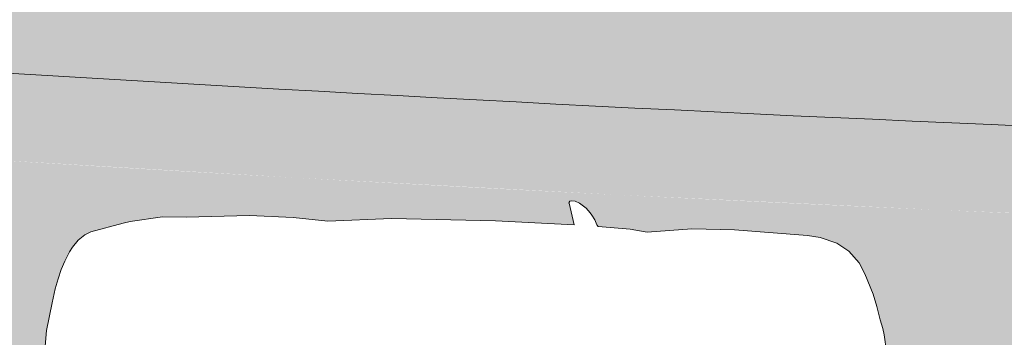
# Model space of a CAD drawing. Header units: metres. Extents: x -862 to 1262, y -354 to 644.
# Tile 29 of 256: x -420.3 to -414.68, y 406.3 to 408.11. Entities that reach past the tile are written whole.
import ezdxf

# ---------------------------------------------------------------- set-up
doc = ezdxf.new("R2010")
doc.units = ezdxf.units.M
doc.header["$LTSCALE"] = 0.5
doc.set_wipeout_variables(frame=1)
doc.layers.add('BPR_Verkehr_220520', color=7, linetype='Continuous')

# ---------------------------------------------------------------- blocks, each defined once
blk = doc.blocks.new('Fz_bmw_X5_2011_D-2')
at = {"color": 255, "linetype": 'Continuous', "lineweight": 5, "transparency": 33554687}
blk.add_wipeout([(2.185669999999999, -3.6133099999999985), (2.1640099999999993, -3.575199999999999), (2.1255999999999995, -3.53313), (2.094909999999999, -3.4908300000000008), (2.0694099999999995, -3.468309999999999), (2.0430899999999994, -3.44825), (2.01619, -3.430439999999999), (1.9889599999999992, -3.4147), (1.9616399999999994, -3.4008000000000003), (1.9344799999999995, -3.38856), (1.9177799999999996, -3.383589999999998), (1.8946899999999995, -3.005600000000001), (1.8883699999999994, -2.9398000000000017), (1.8660799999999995, -2.8137399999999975), (1.9198199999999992, -2.30358), (1.924889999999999, -1.8180300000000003), (1.8824699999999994, -0.9809399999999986), (1.8647399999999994, -0.8367199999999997), (1.8586899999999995, -0.806519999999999), (1.8071799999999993, -0.6463699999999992), (1.7200599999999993, -0.5048000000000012), (1.4663999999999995, -0.3167099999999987), (1.2294999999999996, -0.21199999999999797), (1.097979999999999, -0.16646999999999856), (0.9474299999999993, -0.1268799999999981), (0.8481399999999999, -0.09244999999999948), (0.7763799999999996, -0.07655999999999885), (0.587629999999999, -0.04262999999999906), (0.3946699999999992, -0.01875000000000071), (0, 0), (-0.19841000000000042, -0.0046400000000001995), (-0.39453000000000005, -0.018739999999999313), (-0.43227000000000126, -0.022599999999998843), (-0.5873999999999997, -0.04260000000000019), (-0.7760600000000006, -0.07650999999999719), (-0.8480200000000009, -0.09244999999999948), (-0.9469700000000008, -0.1268799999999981), (-1.0975200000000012, -0.16646999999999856), (-1.2370600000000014, -0.21260999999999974), (-1.4659400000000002, -0.3167099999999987), (-1.5892400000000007, -0.38613999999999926), (-1.7198100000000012, -0.5048000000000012), (-1.8069200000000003, -0.6463699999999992), (-1.8644900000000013, -0.8367199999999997), (-1.8822200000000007, -0.9809399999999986), (-1.9246400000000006, -1.8180300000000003), (-1.9195700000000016, -2.30358), (-1.8658300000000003, -2.8137399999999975), (-1.8944300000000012, -3.005600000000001), (-1.9147400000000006, -3.3718699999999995), (-1.9342300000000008, -3.38856), (-1.988700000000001, -3.4147), (-2.0428400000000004, -3.44825), (-2.0691600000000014, -3.468309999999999), (-2.0946600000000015, -3.4908300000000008), (-2.1190900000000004, -3.5160199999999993), (-2.1524200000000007, -3.560789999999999), (-2.1748800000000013, -3.5937399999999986), (-2.1946800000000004, -3.6431799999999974), (-2.197430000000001, -3.6870499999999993), (-2.1940900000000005, -3.7042899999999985), (-2.1770300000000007, -3.714129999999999), (-2.1705400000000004, -3.7128499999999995), (-1.9270300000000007, -3.645599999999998), (-1.9449100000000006, -4.544079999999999), (-1.9373400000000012, -5.73316), (-1.8857900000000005, -6.456580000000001), (-1.9148800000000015, -6.85278), (-1.9229600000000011, -7.3508000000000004), (-1.8837400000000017, -8.075700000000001), (-1.87888, -8.34469), (-1.8124000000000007, -8.709869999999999), (-1.7933500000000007, -8.789169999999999), (-1.6821900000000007, -9.15435), (-1.645890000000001, -9.22494), (-1.584540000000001, -9.29604), (-1.5032100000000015, -9.358089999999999), (-1.4485300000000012, -9.39049), (-1.3401400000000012, -9.44246), (-1.242220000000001, -9.480080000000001), (-1.1355700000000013, -9.51419), (-1.021310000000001, -9.54475), (-0.8584400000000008, -9.570789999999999), (-0.5423200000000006, -9.627400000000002), (0.00030999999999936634, -9.657779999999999), (0.5428699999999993, -9.627400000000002), (0.8586999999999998, -9.570789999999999), (0.8706099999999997, -9.573929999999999), (0.8764799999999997, -9.57443), (0.8883599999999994, -9.573820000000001), (0.8944899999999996, -9.572909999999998), (0.9008199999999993, -9.571729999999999), (1.021559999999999, -9.54475), (1.0500399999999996, -9.53763), (1.2424799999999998, -9.480080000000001), (1.399439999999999, -9.41583), (1.5034599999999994, -9.358089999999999), (1.584809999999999, -9.29604), (1.6461399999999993, -9.22494), (1.6663199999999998, -9.188020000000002), (1.6824399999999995, -9.15435), (1.6999399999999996, -9.109919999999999), (1.7375499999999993, -8.99537), (1.7935999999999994, -8.789169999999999), (1.8126499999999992, -8.709869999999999), (1.8642099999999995, -8.456959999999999), (1.8791299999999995, -8.34469), (1.8839999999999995, -8.216650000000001), (1.8943899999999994, -7.92823), (1.9232199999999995, -7.3508000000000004), (1.9235599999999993, -7.29713), (1.915129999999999, -6.85278), (1.8860399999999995, -6.456580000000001), (1.9178999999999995, -6.185029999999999), (1.9375899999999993, -5.73316), (1.9338599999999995, -5.134039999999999), (1.9250699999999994, -3.6445399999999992), (2.1707899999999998, -3.7128499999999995), (2.19644, -3.6968999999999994), (2.1980999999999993, -3.674509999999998), (2.1973, -3.6586599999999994)], dxfattribs=at)
at = {"color": 9, "linetype": 'Continuous', "lineweight": 5, "transparency": 33554687, "flags": 128}
blk.add_lwpolyline([(-0.5873999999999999, -0.04260000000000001), (-0.7760600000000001, -0.07651000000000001), (-0.8480200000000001, -0.09245), (-0.9469700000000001, -0.12688), (-1.09752, -0.16647), (-1.23706, -0.21261), (-1.46594, -0.31671), (-1.58924, -0.38614), (-1.71981, -0.5048), (-1.80692, -0.64637), (-1.86449, -0.83672), (-1.88222, -0.98094), (-1.92464, -1.81803), (-1.91957, -2.30358), (-1.86583, -2.81374), (-1.89443, -3.0056), (-1.91474, -3.37187), (-1.93423, -3.38856), (-1.9887, -3.4147), (-2.04284, -3.44825), (-2.06916, -3.46831), (-2.09466, -3.49083), (-2.11909, -3.51602), (-2.15242, -3.56079), (-2.17488, -3.59374), (-2.19468, -3.64318), (-2.19743, -3.68705), (-2.19409, -3.70429), (-2.17703, -3.71413), (-2.17054, -3.71285), (-1.92703, -3.6456), (-1.94491, -4.54408), (-1.93734, -5.733160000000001), (-1.88579, -6.456580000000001), (-1.91488, -6.852780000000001), (-1.92296, -7.3508), (-1.88374, -8.075700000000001), (-1.87888, -8.34469), (-1.8124, -8.70987), (-1.79335, -8.78917), (-1.68219, -9.15435), (-1.64589, -9.22494), (-1.58454, -9.296040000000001), (-1.50321, -9.35809), (-1.44853, -9.390490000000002), (-1.34014, -9.44246), (-1.24222, -9.480080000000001), (-1.13557, -9.514190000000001), (-1.02131, -9.54475), (-0.8584400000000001, -9.57079), (-0.54232, -9.627400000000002), (0.00031, -9.65778)], dxfattribs=at)
at = {"color": 255, "linetype": 'Continuous', "lineweight": 5, "transparency": 33554687}
blk.add_wipeout([(-0.5423184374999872, -9.627401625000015), (0.00030800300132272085, -9.657776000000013), (0.5428741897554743, -9.62740162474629), (0.8586960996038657, -9.570794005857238), (0.87060537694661, -9.573930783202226), (0.8764773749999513, -9.574434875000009), (0.8883581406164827, -9.57382276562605), (0.8944877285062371, -9.572909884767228), (0.9008239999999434, -9.571728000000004), (1.0215574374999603, -9.544748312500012), (1.0500385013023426, -9.537630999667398), (1.2424758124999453, -9.480080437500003), (1.399442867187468, -9.415826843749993), (1.5034594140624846, -9.358088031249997), (1.5848056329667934, -9.29604498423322), (1.6461414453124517, -9.224935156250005), (1.6663199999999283, -9.188016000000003), (1.6824430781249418, -9.154353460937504), (1.6999421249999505, -9.109921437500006), (1.7375549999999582, -8.99537050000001), (1.7935999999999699, -8.789167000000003), (1.8126479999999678, -8.709872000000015), (1.8642080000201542, -8.45695999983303), (1.8791320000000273, -8.34468800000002), (1.8839968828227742, -8.216654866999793), (1.8943920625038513, -7.928229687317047), (1.9232159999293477, -7.350796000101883), (1.9235589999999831, -7.297127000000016), (1.9151274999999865, -6.852778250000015), (1.8860439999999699, -6.456584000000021), (1.91790285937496, -6.185025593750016), (1.9375906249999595, -5.733155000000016), (1.9338631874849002, -5.134035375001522), (1.9250697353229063, -3.6445397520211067), (2.1707880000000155, -3.712851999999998), (2.1964363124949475, -3.696896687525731), (2.1980999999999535, -3.674511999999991), (2.197302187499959, -3.6586612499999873), (2.1856679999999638, -3.613308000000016), (2.164007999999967, -3.575203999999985), (2.125596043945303, -3.533130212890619), (2.0949083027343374, -3.4908327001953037), (2.0694098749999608, -3.468309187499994), (2.043088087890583, -3.4482474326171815), (2.016188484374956, -3.430444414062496), (1.9889566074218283, -3.4146971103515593), (1.9616379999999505, -3.4008024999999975), (1.934478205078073, -3.3885575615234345), (1.9177777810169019, -3.383594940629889), (1.894685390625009, -3.0055995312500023), (1.8883720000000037, -2.939803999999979), (1.8660800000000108, -2.813743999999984), (1.919816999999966, -2.3035785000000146), (1.924894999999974, -1.818026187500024), (1.8824680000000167, -0.9809440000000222), (1.8647400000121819, -0.8367240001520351), (1.858694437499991, -0.8065238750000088), (1.8071764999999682, -0.6463710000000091), (1.7200613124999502, -0.5048046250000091), (1.4664000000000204, -0.31670800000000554), (1.2295020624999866, -0.21200325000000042), (1.0979793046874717, -0.1664726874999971), (0.9474274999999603, -0.12688099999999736), (0.8481419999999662, -0.09245350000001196), (0.7763840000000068, -0.0765559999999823), (0.5876313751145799, -0.042626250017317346), (0.39467200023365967, -0.018751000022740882), (-4.440892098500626e-16, 0), (-0.19840512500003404, -0.004637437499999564), (-0.39452500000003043, -0.018742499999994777), (-0.43227487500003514, -0.022603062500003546), (-0.5873973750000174, -0.042604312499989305), (-0.7760600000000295, -0.07651199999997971), (-0.8480160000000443, -0.09245350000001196), (-0.9469674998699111, -0.12688099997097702), (-1.0975200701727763, -0.1664726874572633), (-1.2370601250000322, -0.2126131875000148), (-1.4659439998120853, -0.31670799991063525), (-1.5892440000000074, -0.3861440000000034), (-1.719809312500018, -0.5048046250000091), (-1.806924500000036, -0.6463710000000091), (-1.86448800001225, -0.8367240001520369), (-1.8822160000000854, -0.9809440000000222), (-1.9246430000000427, -1.818026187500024), (-1.9195650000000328, -2.3035785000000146), (-1.8658280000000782, -2.813743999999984), (-1.894433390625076, -3.005599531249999), (-1.9147431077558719, -3.371867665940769), (-1.9342262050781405, -3.3885575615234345), (-1.9887046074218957, -3.4146971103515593), (-2.04283608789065, -3.4482474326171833), (-2.069157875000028, -3.468309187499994), (-2.0946563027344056, -3.4908327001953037), (-2.119085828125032, -3.5160209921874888), (-2.1524214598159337, -3.5607925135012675), (-2.1748830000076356, -3.5937415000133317), (-2.194684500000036, -3.6431809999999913), (-2.197433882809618, -3.687050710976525), (-2.1940884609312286, -3.704289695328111), (-2.177025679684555, -3.714127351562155), (-2.1705360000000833, -3.712851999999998), (-1.9270303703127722, -3.6456043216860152), (-1.9449120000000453, -4.544075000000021), (-1.9373386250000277, -5.7331550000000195), (-1.8857920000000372, -6.456584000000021), (-1.914875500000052, -6.852778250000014), (-1.922963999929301, -7.350796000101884), (-1.8837448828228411, -8.07570242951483), (-1.8788799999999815, -8.34468800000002), (-1.8123960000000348, -8.709872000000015), (-1.7933480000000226, -8.789167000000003), (-1.6821910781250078, -9.154353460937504), (-1.6458894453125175, -9.224935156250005), (-1.5845383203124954, -9.296044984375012), (-1.5032074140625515, -9.358088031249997), (-1.448532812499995, -9.390492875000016), (-1.340140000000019, -9.442455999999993), (-1.2422238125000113, -9.480080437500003), (-1.135567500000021, -9.514188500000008), (-1.0213054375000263, -9.544748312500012), (-0.8584440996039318, -9.570794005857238)], dxfattribs=at)
at = {"color": 9, "linetype": 'Continuous', "lineweight": 5, "transparency": 33554687, "flags": 128}
blk.add_lwpolyline([(-0.5873973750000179, -0.04260431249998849), (-0.7760600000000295, -0.0765119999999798), (-0.8480160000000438, -0.09245350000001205), (-0.9469674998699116, -0.1268809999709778), (-1.097520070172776, -0.1664726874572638), (-1.237060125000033, -0.212613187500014), (-1.465943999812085, -0.3167079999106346), (-1.589244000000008, -0.3861440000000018), (-1.719809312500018, -0.5048046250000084), (-1.806924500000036, -0.6463710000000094), (-1.86448800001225, -0.8367240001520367), (-1.882216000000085, -0.9809440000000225), (-1.924643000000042, -1.818026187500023), (-1.919565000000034, -2.303578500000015), (-1.865828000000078, -2.813743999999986), (-1.894433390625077, -3.00559953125), (-1.914743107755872, -3.371867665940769), (-1.93422620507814, -3.388557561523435), (-1.988704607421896, -3.41469711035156), (-2.042836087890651, -3.448247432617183), (-2.069157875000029, -3.468309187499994), (-2.094656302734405, -3.490832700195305), (-2.119085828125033, -3.51602099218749), (-2.152421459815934, -3.56079251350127), (-2.174883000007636, -3.593741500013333), (-2.194684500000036, -3.643180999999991), (-2.197433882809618, -3.687050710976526), (-2.194088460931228, -3.704289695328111), (-2.177025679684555, -3.714127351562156), (-2.170536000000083, -3.712851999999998), (-1.927030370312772, -3.645604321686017), (-1.944912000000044, -4.544075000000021), (-1.937338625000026, -5.73315500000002), (-1.885792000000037, -6.456584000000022), (-1.914875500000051, -6.852778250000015), (-1.9229639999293, -7.350796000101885), (-1.883744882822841, -8.075702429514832), (-1.87887999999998, -8.344688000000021), (-1.812396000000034, -8.709872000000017), (-1.793348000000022, -8.789167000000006), (-1.682191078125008, -9.154353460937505), (-1.645889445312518, -9.224935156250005), (-1.584538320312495, -9.296044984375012), (-1.503207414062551, -9.358088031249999), (-1.448532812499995, -9.390492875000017), (-1.340140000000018, -9.442455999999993), (-1.242223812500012, -9.480080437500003), (-1.13556750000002, -9.51418850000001), (-1.021305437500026, -9.544748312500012), (-0.8584440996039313, -9.57079400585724), (-0.5423184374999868, -9.627401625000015), (-0.5423184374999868, -9.627401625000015), (0.0003080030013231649, -9.657776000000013)], dxfattribs=at)

msp = doc.modelspace()

# ---------------------------------------------------------------- hatches: boundary and pattern name
at = {"layer": 'BPR_Verkehr_220520', "linetype": 'Continuous', "lineweight": 0, "true_color": 0xe4e6e5, "transparency": 33554687}
h = msp.add_hatch(color=254, dxfattribs=at)
h.paths.add_polyline_path([(-698.9240738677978, 452.6214553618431), (-699.733108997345, 450.9008955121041), (-683.8798624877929, 406.3282036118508), (-682.0868180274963, 406.9708919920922), (-682.2006113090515, 407.3141090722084), (-682.3072113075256, 407.6317090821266), (-682.6753125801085, 409.0435167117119), (-682.8964143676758, 410.4856725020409), (-682.9681765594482, 411.9429128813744), (-682.8898396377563, 413.3998146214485), (-682.6622327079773, 414.8409580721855), (-682.2877647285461, 416.2510903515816), (-681.770399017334, 417.6152868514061), (-681.1156113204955, 418.9191090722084), (-680.2874557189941, 420.1578165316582), (-679.8508535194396, 420.7239383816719), (-679.3131113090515, 421.3756090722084), (-678.0912253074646, 422.7971613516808), (-676.6928651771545, 424.336823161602), (-676.3112959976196, 424.7381709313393), (-675.6341606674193, 425.4253893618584), (-674.9329056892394, 426.0879773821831), (-674.2084264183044, 426.7250890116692), (-673.461647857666, 427.335910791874), (-672.6935235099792, 427.9196628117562), (-671.9050340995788, 428.4755997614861), (-671.0971863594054, 429.0030118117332), (-670.2710117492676, 429.5012255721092), (-669.6467505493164, 429.8478969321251), (-669.0105134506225, 430.1720656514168), (-668.363109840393, 430.4733156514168), (-667.7053649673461, 430.7512629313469), (-667.0381172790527, 431.0055531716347), (-666.362217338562, 431.2358622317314), (-665.6785267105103, 431.4418965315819), (-664.9879169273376, 431.6233934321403), (-664.5536594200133, 431.7241551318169), (-664.1172639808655, 431.8152129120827), (-663.6789474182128, 431.8965215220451), (-663.2389274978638, 431.9680405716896), (-662.7974228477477, 432.0297345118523), (-662.3546528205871, 432.0815727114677), (-661.9108373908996, 432.1235294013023), (-661.4661971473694, 432.1555851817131), (-661.3796638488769, 432.160666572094), (-661.2931093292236, 432.1653728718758), (-661.2065352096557, 432.1697039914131), (-661.1199431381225, 432.1736598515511), (-661.033334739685, 432.177240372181), (-660.9467116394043, 432.1804454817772), (-660.8600754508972, 432.1832751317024), (-660.7734278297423, 432.1857292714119), (-659.3037338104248, 432.2133608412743), (-657.8337924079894, 432.2193861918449), (-656.3639212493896, 432.2038040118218), (-654.8944379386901, 432.1666176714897), (-653.4256599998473, 432.107835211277), (-651.957904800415, 432.0274693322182), (-650.4914894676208, 431.9255373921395), (-649.0267308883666, 431.8020614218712), (-648.6323390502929, 431.7651060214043), (-648.2380966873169, 431.726588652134), (-647.8440100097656, 431.6865099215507), (-647.4500851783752, 431.6448704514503), (-647.0563283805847, 431.6016709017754), (-646.6627457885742, 431.5569119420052), (-646.2693435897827, 431.5105942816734), (-645.876127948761, 431.4627186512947), (-608.2617194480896, 426.807386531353), (-607.1510102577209, 426.6706997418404), (-606.0401131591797, 426.5355490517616), (-604.9290302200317, 426.4019347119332), (-603.8177635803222, 426.2698569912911), (-602.7063153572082, 426.1393161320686), (-601.5946876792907, 426.0103123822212), (-600.4828826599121, 425.8828460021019), (-599.3709024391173, 425.7569172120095), (-598.5944911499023, 425.6699139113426), (-597.8179962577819, 425.5836602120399), (-597.0414184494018, 425.4981562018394), (-596.2647584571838, 425.4134019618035), (-595.488016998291, 425.3293975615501), (-594.7111948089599, 425.2461431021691), (-593.9342925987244, 425.1636386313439), (-593.157311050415, 425.081884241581), (-592.8507887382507, 425.0498408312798), (-592.5442543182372, 425.0179134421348), (-592.2377077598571, 424.986102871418), (-591.9311490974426, 424.954409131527), (-591.6245783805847, 424.922832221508), (-591.3179956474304, 424.8913721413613), (-591.0114009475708, 424.8600289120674), (-590.7047943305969, 424.8288025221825), (-590.0991783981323, 424.7674702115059), (-589.4935164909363, 424.7065935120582), (-588.8878089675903, 424.6461724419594), (-588.2820561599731, 424.5862070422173), (-587.6762584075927, 424.5266973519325), (-587.0704160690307, 424.467643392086), (-586.4645294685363, 424.4090452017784), (-585.8585994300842, 424.3508980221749), (-585.7824177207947, 424.3436204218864), (-585.706234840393, 424.3363499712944), (-585.6300512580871, 424.3290867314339), (-585.5538670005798, 424.3218307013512), (-585.4776820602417, 424.3145818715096), (-585.4014964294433, 424.3073402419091), (-585.3253101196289, 424.3001058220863), (-585.2491237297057, 424.2928786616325), (-561.4382702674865, 422.0352803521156), (-560.9383931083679, 421.9878850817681), (-559.5104947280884, 421.852500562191), (-559.2485393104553, 421.8277504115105), (-558.9865676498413, 421.8031726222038), (-558.7245798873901, 421.7787672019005), (-558.4625761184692, 421.7545341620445), (-558.2005564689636, 421.7304735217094), (-557.9385210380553, 421.7065852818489), (-557.6764699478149, 421.6828694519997), (-557.4144033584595, 421.6593255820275), (-556.2937040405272, 421.4873068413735), (-555.2035251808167, 421.1757512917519), (-554.1611694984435, 420.7295994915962), (-553.1831803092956, 420.1559323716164), (-552.2850793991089, 419.4638546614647), (-551.4811206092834, 418.6643504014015), (-550.7840636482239, 417.770108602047), (-550.2049715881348, 416.795321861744), (-550.0134033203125, 416.3972869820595), (-549.841606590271, 415.9903274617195), (-549.689995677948, 415.5754247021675), (-549.5589362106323, 415.1535792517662), (-549.4487442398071, 414.7258084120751), (-549.3596854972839, 414.2931437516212), (-549.2919747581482, 413.8566286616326), (-549.2457752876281, 413.4173158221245), (-549.242875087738, 413.3803352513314), (-549.24012733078, 413.343343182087), (-549.2375320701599, 413.3063400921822), (-549.2350893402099, 413.2693266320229), (-549.2327991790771, 413.2323034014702), (-549.230661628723, 413.1952710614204), (-549.2286767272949, 413.1582302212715), (-549.2268445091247, 413.1211813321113), (-549.2258451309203, 413.0995414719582), (-549.2248978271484, 413.0778992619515), (-549.2240026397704, 413.0562548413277), (-549.223159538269, 413.0346083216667), (-549.2223685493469, 413.0129598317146), (-549.2216296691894, 412.9913095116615), (-549.2209429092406, 412.9696574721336), (-549.2203082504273, 412.948003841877), (-549.605615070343, 407.2321739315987), (-544.168897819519, 406.8213330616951), (-543.9325186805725, 409.9493727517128), (-543.8531610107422, 410.9995243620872), (-543.5297781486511, 412.8751601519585), (-542.8568813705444, 414.6555522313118), (-541.8588468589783, 416.2762043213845), (-540.5718293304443, 417.6784068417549), (-539.0424521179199, 418.8113637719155), (-537.3261182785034, 419.6340327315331), (-535.485003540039, 420.1166118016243), (-533.5858039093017, 420.2416191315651), (-533.3607197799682, 420.2350219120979), (-533.1356318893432, 420.2285514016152), (-532.9105403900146, 420.2222076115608), (-532.6854453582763, 420.2159905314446), (-532.4603468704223, 420.2099001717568), (-532.2352449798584, 420.2039365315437), (-532.0101397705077, 420.198099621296), (-531.7850313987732, 420.1923894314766), (-531.7319487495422, 420.1908227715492), (-531.6788820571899, 420.1887863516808), (-531.6258354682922, 420.1862803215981), (-531.5728131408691, 420.1833048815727), (-531.5198192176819, 420.1798602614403), (-531.4668578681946, 420.175946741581), (-531.413933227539, 420.1715646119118), (-531.3610494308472, 420.1667142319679), (-471.8896987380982, 414.4466201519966), (-471.8167298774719, 414.4340952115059), (-471.7464104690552, 414.4109325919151), (-471.6802822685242, 414.377640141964), (-471.6197951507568, 414.3349478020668), (-471.5662753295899, 414.2837916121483), (-471.5208962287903, 414.2252932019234), (-471.4846528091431, 414.1607351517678), (-471.458339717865, 414.0915329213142), (-470.9498751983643, 412.3469959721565), (-467.074003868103, 411.9742055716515), (-456.5845948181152, 410.9653095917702), (-455.4479799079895, 410.7725371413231), (-454.350874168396, 410.41839920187), (-453.3160606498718, 409.9102499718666), (-452.3650287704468, 409.2586419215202), (-451.517528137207, 408.4771066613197), (-450.791158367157, 407.5818739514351), (-450.2010035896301, 406.5915346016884), (-449.7593130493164, 405.5266565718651), (-449.7466848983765, 405.4883630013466), (-449.7342498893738, 405.4500062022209), (-449.7220083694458, 405.4115872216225), (-449.709960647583, 405.3731070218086), (-449.6981070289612, 405.3345665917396), (-449.686447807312, 405.2959669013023), (-449.6749832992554, 405.2573089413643), (-449.6637138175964, 405.2185938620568), (-449.648486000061, 405.1650859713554), (-449.6336304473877, 405.1114735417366), (-449.6191480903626, 405.0577591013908), (-449.6050396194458, 405.0039452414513), (-449.5913057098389, 404.9500345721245), (-449.5779470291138, 404.8960297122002), (-449.5649642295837, 404.8419332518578), (-449.5523579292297, 404.7877478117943), (-448.3920222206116, 399.7205241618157), (-441.9215713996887, 399.5003504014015), (-441.9113037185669, 399.602522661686), (-441.8999874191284, 399.7045840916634), (-441.8876236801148, 399.8065239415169), (-441.8742138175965, 399.9083314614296), (-441.8597592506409, 400.0099959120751), (-441.8442614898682, 400.1115065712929), (-441.8277221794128, 400.2128527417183), (-441.8101431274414, 400.314023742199), (-441.803417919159, 400.3511796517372), (-441.7965524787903, 400.3883097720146), (-441.7895468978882, 400.4254137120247), (-441.782401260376, 400.4624909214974), (-441.7751156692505, 400.4995408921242), (-441.7676902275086, 400.5365630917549), (-441.7601250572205, 400.5735569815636), (-441.7524202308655, 400.6105221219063), (-441.6112498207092, 401.1939630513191), (-441.4353269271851, 401.7678825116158), (-441.2252854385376, 402.3302124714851), (-440.9818822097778, 402.878926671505), (-440.7059943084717, 403.412047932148), (-440.3986158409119, 403.9276552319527), (-440.0608543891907, 404.4238906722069), (-439.6939270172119, 404.8989661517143), (-439.6700663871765, 404.9279028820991), (-439.6460973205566, 404.9567500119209), (-439.6220202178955, 404.9855070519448), (-439.5978354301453, 405.0141735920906), (-439.5735433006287, 405.0427492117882), (-439.5491441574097, 405.0712335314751), (-439.5246383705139, 405.0996261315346), (-439.5000264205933, 405.1279264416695), (-438.9174169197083, 405.7409368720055), (-438.2850945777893, 406.3025275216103), (-437.607581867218, 406.8086817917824), (-436.8897245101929, 407.2557795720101), (-436.1366567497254, 407.6406231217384), (-435.3537646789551, 407.9604599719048), (-434.5466476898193, 408.2130025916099), (-433.7210793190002, 408.396449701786), (-433.6839800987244, 408.4029888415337), (-433.6468564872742, 408.4093881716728), (-433.6097090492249, 408.4156476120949), (-433.5725382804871, 408.4217670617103), (-433.5353447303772, 408.4277464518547), (-433.4981289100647, 408.4335856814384), (-433.4608913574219, 408.4392846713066), (-433.4236326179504, 408.444843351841), (-433.2138966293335, 408.4734657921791), (-433.0036017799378, 408.4976423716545), (-432.792842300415, 408.5173622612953), (-432.5817126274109, 408.5326166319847), (-432.3703073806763, 408.5433986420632), (-432.1587212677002, 408.5497034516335), (-431.9470491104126, 408.5515282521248), (-431.7353857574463, 408.5488722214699), (-431.6598614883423, 408.5468393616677), (-431.5843547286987, 408.5442360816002), (-431.5088697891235, 408.541062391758), (-431.4334109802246, 408.5373184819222), (-431.3579826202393, 408.5330045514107), (-431.2825890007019, 408.5281208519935), (-431.2072344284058, 408.5226676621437), (-431.1319232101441, 408.516645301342), (-431.115195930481, 408.515229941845), (-431.098471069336, 408.5137865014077), (-431.0817486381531, 408.5123149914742), (-431.0650287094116, 408.5108154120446), (-431.0483113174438, 408.5092877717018), (-431.0315965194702, 408.507732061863), (-431.014884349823, 408.5061483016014), (-430.9981748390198, 408.5045364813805), (-429.8108804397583, 408.3913689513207), (-429.1806362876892, 408.3332186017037), (-428.5502717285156, 408.2763892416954), (-427.9197894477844, 408.2208810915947), (-427.2891922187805, 408.1666944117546), (-426.6584828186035, 408.1138294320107), (-426.0276639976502, 408.0622863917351), (-425.3967385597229, 408.0120655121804), (-424.765709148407, 407.9631670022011), (-424.1666581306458, 407.567010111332), (-422.3442588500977, 407.4370523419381), (-420.521107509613, 407.3181092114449), (-418.6972707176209, 407.2101850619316), (-416.8728150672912, 407.1132838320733), (-415.0478071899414, 407.0274090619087), (-413.222313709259, 406.9525638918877), (-411.3964012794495, 406.8887510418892), (-409.5701366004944, 406.8359728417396), (-408.7588043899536, 406.8114880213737), (-407.9477127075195, 406.7800279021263), (-407.136921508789, 406.7415948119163), (-406.3264907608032, 406.6961915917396), (-405.5164803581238, 406.6438215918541), (-404.7069502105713, 406.5844886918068), (-403.8979601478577, 406.5181972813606), (-403.0895700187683, 406.4449522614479), (-337.0833149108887, 400.1781649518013), (-336.6982389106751, 400.1540663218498), (-336.3124102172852, 400.1547670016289), (-335.9274242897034, 400.1802641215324), (-335.5448730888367, 400.230452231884), (-335.166338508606, 400.3051238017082), (-334.793385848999, 400.403970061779), (-334.4275573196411, 400.5265822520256), (-334.0703645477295, 400.6724509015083), (-333.8316809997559, 400.7728834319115), (-333.5888862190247, 400.8629235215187), (-333.3424324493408, 400.9424034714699), (-333.0927787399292, 401.01117522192), (-332.8403901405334, 401.0691106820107), (-332.5857367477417, 401.1161019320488), (-332.3292929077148, 401.1520614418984), (-332.0715363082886, 401.1769222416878), (-331.9448769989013, 401.1850390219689), (-331.8180743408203, 401.1904749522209), (-331.6911850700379, 401.1932274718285), (-331.5642659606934, 401.1932953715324), (-331.4373738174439, 401.1906786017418), (-331.3105654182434, 401.1853783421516), (-331.1838975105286, 401.1773969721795), (-331.0574267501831, 401.1667380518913), (-316.6149819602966, 399.7955694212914), (-316.1051357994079, 399.7339180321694), (-315.5991270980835, 399.6461729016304), (-315.0982904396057, 399.5325654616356), (-314.6039467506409, 399.3933953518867), (-314.1173998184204, 399.2290296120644), (-313.6399328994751, 399.0399017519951), (-313.172805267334, 398.8265105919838), (-312.7172489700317, 398.5894189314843), (-312.4436175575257, 398.4283517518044), (-312.1788891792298, 398.2530359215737), (-311.9238058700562, 398.0639611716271), (-311.6790819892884, 397.8616569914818), (-311.4454028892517, 397.6466899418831), (-311.2234229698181, 397.4196620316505), (-311.0137638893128, 397.1812090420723), (-310.8170127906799, 396.9319987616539), (-303.4797761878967, 401.8853854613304), (-303.6926952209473, 402.2303774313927), (-303.8796245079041, 402.5901153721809), (-304.0395476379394, 402.9626452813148), (-304.1715957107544, 403.3459431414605), (-304.2750512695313, 403.7379264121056), (-304.349352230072, 404.1364653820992), (-304.3940948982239, 404.5393947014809), (-304.4090361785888, 404.9445251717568), (-304.3880193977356, 405.4248821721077), (-304.325129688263, 405.9015680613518), (-304.2208476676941, 406.3709397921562), (-304.0759703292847, 406.8294101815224), (-303.8916048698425, 407.2734754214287), (-303.6691603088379, 407.6997417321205), (-303.4103366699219, 408.1049514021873), (-303.1171119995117, 408.4860076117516), (-308.4660243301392, 415.1750665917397), (-308.5006226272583, 415.1426362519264), (-308.5351108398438, 415.1100889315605), (-308.5694886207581, 415.0774249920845), (-308.6037555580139, 415.04464479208), (-308.6379112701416, 415.0117487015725), (-308.6719553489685, 414.9787371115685), (-308.7058874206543, 414.9456104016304), (-308.7397071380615, 414.9123689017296), (-309.5611798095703, 414.1568714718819), (-310.4333208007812, 413.4604780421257), (-311.3518866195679, 412.8265769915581), (-312.3124078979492, 412.2582526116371), (-313.3102111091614, 411.7582701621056), (-314.3404413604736, 411.3290623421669), (-315.3980859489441, 410.9727175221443), (-316.4779988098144, 410.690969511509), (-316.5163759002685, 410.6824240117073), (-316.5547738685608, 410.6739728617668), (-316.5931924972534, 410.6656160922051), (-316.6316315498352, 410.6573537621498), (-316.6700907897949, 410.6491859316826), (-316.7085699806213, 410.6411126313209), (-316.7470688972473, 410.6331339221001), (-316.7855872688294, 410.6252496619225), (-317.0599200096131, 410.5719401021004), (-317.3351419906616, 410.5234301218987), (-317.6111692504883, 410.4797345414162), (-317.8879175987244, 410.4408666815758), (-318.1653025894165, 410.4068384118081), (-318.4432395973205, 410.377660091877), (-318.7216438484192, 410.3533406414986), (-319.0004301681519, 410.3338840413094), (-319.0411698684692, 410.3314006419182), (-319.081911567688, 410.3289213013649), (-319.1226535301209, 410.3264461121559), (-319.163395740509, 410.3239750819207), (-319.2041381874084, 410.3215082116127), (-319.2448809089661, 410.3190455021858), (-319.2856238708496, 410.3165869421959), (-319.3263665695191, 410.3141325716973), (-319.4021290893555, 410.3095796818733), (-319.4778914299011, 410.3050412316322), (-319.5536546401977, 410.3005171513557), (-319.6294186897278, 410.2960074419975), (-319.7051835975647, 410.2915121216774), (-319.7809493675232, 410.2870311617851), (-319.8567159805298, 410.2825645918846), (-319.9324843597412, 410.278112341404), (-320.0461043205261, 410.2714637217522), (-320.1597261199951, 410.2648464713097), (-320.2733497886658, 410.2582615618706), (-320.3869753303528, 410.251709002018), (-320.5006027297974, 410.2451887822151), (-320.6142319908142, 410.2387009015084), (-320.727863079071, 410.2322453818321), (-320.8414960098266, 410.2258222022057), (-320.8865078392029, 410.2232870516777), (-320.9315199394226, 410.2207567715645), (-320.9765323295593, 410.2182315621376), (-321.021544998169, 410.2157114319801), (-321.0665579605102, 410.2131963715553), (-321.1115711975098, 410.2106863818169), (-321.1565847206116, 410.2081814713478), (-321.2015985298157, 410.2056816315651), (-321.2578179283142, 410.2030916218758), (-321.3140760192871, 410.2015564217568), (-321.3703530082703, 410.2010768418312), (-321.4266290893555, 410.201653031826), (-321.4828844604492, 410.2032847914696), (-321.5390993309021, 410.2059715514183), (-321.5952538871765, 410.2097123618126), (-321.6513284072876, 410.2145059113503), (-331.7910863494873, 411.1771981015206), (-334.2798943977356, 411.4134913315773), (-335.6721774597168, 411.545677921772), (-341.3250061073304, 412.0823706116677), (-352.4581547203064, 413.1393776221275), (-354.9469627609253, 413.3756708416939), (-366.4552095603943, 414.4682905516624), (-368.9440175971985, 414.7045837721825), (-386.9032679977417, 416.4096767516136), (-389.3920760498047, 416.6459699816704), (-401.1790587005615, 417.7650535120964), (-403.6678667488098, 418.0013467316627), (-419.9118178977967, 419.5435852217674), (-420.0835806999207, 419.5599530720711), (-420.2553319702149, 419.5764404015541), (-420.4270717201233, 419.593047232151), (-420.5987998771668, 419.6097735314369), (-420.7705163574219, 419.6266193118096), (-420.94222108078, 419.6435845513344), (-421.1139139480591, 419.6606692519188), (-421.2855948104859, 419.6778733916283), (-421.5343271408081, 419.7030130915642), (-421.7830340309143, 419.7284031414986), (-422.031715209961, 419.7540439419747), (-422.2803703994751, 419.7799354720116), (-422.5289993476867, 419.8060776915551), (-422.7776018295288, 419.8324705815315), (-423.026177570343, 419.8591141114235), (-423.27472631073, 419.8860082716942), (-423.2751157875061, 419.8824256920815), (-423.3364038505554, 419.8939911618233), (-423.3976986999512, 419.9055205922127), (-423.4590003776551, 419.9170136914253), (-423.5203088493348, 419.9284704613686), (-423.5816241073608, 419.9398908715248), (-423.6429461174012, 419.951274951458), (-423.7042748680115, 419.9626226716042), (-423.7656103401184, 419.9739340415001), (-423.7717566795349, 419.9405502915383), (-425.1702356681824, 420.1977088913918), (-426.5721521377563, 420.4354151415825), (-427.9772355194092, 420.6536231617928), (-429.3852146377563, 420.8522908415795), (-430.7958177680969, 421.031379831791), (-432.2087726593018, 421.1908555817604), (-433.6238066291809, 421.3306873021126), (-435.0406465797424, 421.4508480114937), (-440.167746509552, 421.9439845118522), (-441.1463787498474, 422.099769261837), (-442.0982432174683, 422.3753485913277), (-443.0087349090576, 422.7664941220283), (-443.8638836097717, 423.2672042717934), (-444.6505682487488, 423.8697963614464), (-445.3567182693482, 424.5650244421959), (-445.971498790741, 425.3422212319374), (-446.4854768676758, 426.1894617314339), (-446.671528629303, 426.5395995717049), (-446.8400035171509, 426.8985257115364), (-446.9904877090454, 427.2653584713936), (-447.122611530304, 427.6391967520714), (-447.2360504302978, 428.0191222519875), (-447.3305257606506, 428.4042016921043), (-447.4058054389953, 428.7934891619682), (-447.4617045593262, 429.1860283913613), (-448.144505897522, 435.0119110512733), (-448.3912080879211, 436.8820848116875), (-453.5992082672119, 437.6305918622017), (-453.5770010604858, 437.5521230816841), (-453.5554344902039, 437.4734757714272), (-453.5345100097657, 437.3946552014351), (-453.5142290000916, 437.315666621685), (-453.4945928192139, 437.2365152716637), (-453.4756027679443, 437.1572064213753), (-453.4572601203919, 437.0777453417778), (-453.4395660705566, 436.9981373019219), (-453.2132246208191, 435.1175267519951), (-453.3455613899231, 433.2279732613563), (-453.8318312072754, 431.3972720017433), (-454.6545870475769, 429.6911072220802), (-455.7843090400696, 428.1706948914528), (-457.180463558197, 426.8905863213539), (-458.7929575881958, 425.8967108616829), (-460.5639360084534, 425.2247280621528), (-460.9877226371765, 425.0928008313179), (-461.4150578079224, 424.9728651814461), (-461.8456022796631, 424.8650163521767), (-462.2790142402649, 424.7693399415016), (-462.7149496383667, 424.6859119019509), (-463.1530623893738, 424.6147984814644), (-463.5930047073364, 424.5560561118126), (-464.0344273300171, 424.5097314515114), (-464.2805631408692, 424.4835636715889), (-464.5271863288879, 424.4624782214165), (-464.7741919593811, 424.4464840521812), (-465.021474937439, 424.4355879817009), (-465.2689300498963, 424.4297946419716), (-465.5164519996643, 424.4291064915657), (-465.763935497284, 424.4335238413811), (-466.0112752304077, 424.4430447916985), (-466.0818296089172, 424.4466980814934), (-466.1523612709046, 424.4507664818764), (-466.2228677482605, 424.4552500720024), (-466.2933466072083, 424.4601487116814), (-466.3637954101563, 424.4654622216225), (-466.4342117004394, 424.4711904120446), (-466.5045930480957, 424.4773331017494), (-466.5749370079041, 424.4838900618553), (-593.8502686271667, 436.7255301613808), (-594.0957552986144, 436.7594243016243), (-594.3376069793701, 436.8134639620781), (-594.5741733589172, 436.8872804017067), (-594.8038401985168, 436.9803699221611), (-595.025040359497, 437.0920973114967), (-595.236264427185, 437.2217002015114), (-595.4360711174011, 437.3682942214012), (-595.6230970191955, 437.5308790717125), (-596.0878776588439, 438.0034893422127), (-596.5166131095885, 438.5090260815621), (-596.9069777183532, 439.0447470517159), (-597.2568539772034, 439.6077462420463), (-597.5643439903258, 440.1949696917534), (-597.8277797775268, 440.8032320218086), (-598.0457323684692, 441.4292337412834), (-598.2170194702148, 442.0695791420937), (-598.2257427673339, 442.1081643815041), (-598.2342963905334, 442.1467876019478), (-598.2426801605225, 442.1854480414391), (-598.2508939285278, 442.2241449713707), (-598.2589375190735, 442.2628776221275), (-598.2668107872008, 442.301645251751), (-598.2745135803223, 442.3404471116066), (-598.2820457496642, 442.3792824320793), (-598.3114525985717, 442.5406449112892), (-598.337913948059, 442.7025164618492), (-598.3614209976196, 442.864843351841), (-598.3819659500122, 443.0275716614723), (-598.3995419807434, 443.1906473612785), (-598.4141432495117, 443.3540162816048), (-598.4257649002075, 443.5176241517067), (-598.4344030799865, 443.6814166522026), (-598.4471615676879, 444.0239528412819), (-598.4555704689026, 444.3666233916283), (-598.4596284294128, 444.7093730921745), (-598.4593348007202, 445.052146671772), (-598.454689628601, 445.3948889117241), (-598.4456936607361, 445.7375445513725), (-598.4323483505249, 446.0800583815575), (-598.4146562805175, 446.4223752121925), (-598.4124537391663, 446.4598642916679), (-598.410199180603, 446.4973502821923), (-598.4078924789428, 446.5348330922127), (-598.4055336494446, 446.5723126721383), (-598.4031226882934, 446.6097889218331), (-598.4006596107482, 446.6472617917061), (-598.3981444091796, 446.684731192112), (-598.3955770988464, 446.7221970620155), (-598.3931433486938, 446.7570272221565), (-598.3906646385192, 446.7918542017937), (-598.3881408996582, 446.8266779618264), (-598.3855721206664, 446.8614984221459), (-598.3829583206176, 446.8963155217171), (-598.3802994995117, 446.9311292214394), (-598.3775956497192, 446.9659394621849), (-598.3748467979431, 447.0007461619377), (-597.9798539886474, 451.9613634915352), (-603.9464456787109, 452.36105945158), (-604.2394252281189, 448.9806540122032), (-604.3742859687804, 447.4246274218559), (-604.4396921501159, 446.6699692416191), (-604.4866543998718, 446.2248085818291), (-604.550186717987, 445.7817091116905), (-604.63020072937, 445.3412874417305), (-604.7265850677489, 444.9041564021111), (-604.8392056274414, 444.4709242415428), (-604.9679057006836, 444.0421938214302), (-605.1125062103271, 443.6185616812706), (-605.2728059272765, 443.2006173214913), (-605.2875194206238, 443.1644654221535), (-605.3023504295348, 443.1283615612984), (-605.3172987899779, 443.0923061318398), (-605.3323643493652, 443.0562995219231), (-605.3475469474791, 443.0203421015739), (-605.3628464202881, 442.9844342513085), (-605.3782626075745, 442.9485763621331), (-605.3937952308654, 442.9127687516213), (-605.4462622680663, 442.7941091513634), (-605.5000091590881, 442.6760237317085), (-605.555029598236, 442.5585263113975), (-605.6113171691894, 442.4416306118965), (-605.6688652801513, 442.3253503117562), (-605.7276672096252, 442.2096989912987), (-605.7877160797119, 442.094690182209), (-605.8490048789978, 441.9803373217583), (-605.8878589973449, 441.9093469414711), (-605.9271909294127, 441.8386202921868), (-605.9669989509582, 441.7681604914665), (-606.0072812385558, 441.6979707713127), (-606.0480359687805, 441.628054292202), (-606.0892612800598, 441.5584142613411), (-606.1309552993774, 441.4890538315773), (-606.1731161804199, 441.4199760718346), (-606.6725290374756, 440.7245115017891), (-607.2658472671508, 440.1072128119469), (-607.9409888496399, 439.5806503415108), (-608.6842055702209, 439.1555467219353), (-609.4803629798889, 438.8405585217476), (-610.3132485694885, 438.6420999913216), (-611.1659019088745, 438.5642124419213), (-612.0209600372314, 438.6084819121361), (-619.7508915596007, 439.5651737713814), (-620.3463483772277, 439.638870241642), (-620.5612964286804, 437.9021211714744), (-622.5488830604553, 438.1481140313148), (-623.2621178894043, 438.2363872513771), (-623.6229397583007, 438.2843828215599), (-623.9828285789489, 438.3389357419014), (-624.3416649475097, 438.4000294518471), (-624.6993300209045, 438.467643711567), (-625.0557052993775, 438.5417561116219), (-625.4106727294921, 438.6223421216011), (-625.7641147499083, 438.7093750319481), (-626.1159142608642, 438.8028260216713), (-626.3269500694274, 438.8610827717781), (-626.5379153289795, 438.9195940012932), (-626.7488098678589, 438.9783596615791), (-626.9596333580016, 439.0373796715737), (-627.1703855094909, 439.0966539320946), (-627.3810660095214, 439.1561823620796), (-627.5916745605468, 439.2159648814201), (-627.8022109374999, 439.2760014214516), (-630.4903129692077, 440.0216230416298), (-633.1897389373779, 440.7251452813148), (-635.8998295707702, 441.3863962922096), (-638.619922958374, 442.0052145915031), (-641.3493547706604, 442.581449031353), (-644.0874583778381, 443.1149588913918), (-646.8335650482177, 443.6056138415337), (-649.5870040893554, 444.0532940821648), (-651.6244202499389, 444.3661034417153), (-653.6624716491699, 444.6747468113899), (-655.7011497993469, 444.9792229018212), (-657.7404461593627, 445.2795304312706), (-659.7803522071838, 445.575668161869), (-661.8208594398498, 445.8676348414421), (-663.8619592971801, 446.1554292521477), (-665.9036432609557, 446.4390501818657), (-668.430758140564, 446.7710771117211), (-670.9618991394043, 447.0708717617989), (-673.4966551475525, 447.3383854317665), (-676.0346144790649, 447.5735746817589), (-678.5753649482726, 447.776401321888), (-681.118493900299, 447.9468323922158), (-683.6635882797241, 448.0848402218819), (-686.2102347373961, 448.1904023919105), (-686.674168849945, 448.2066725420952), (-686.6741687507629, 448.2066756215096), (-687.5662964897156, 448.2533203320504), (-688.4562951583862, 448.3305860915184), (-689.343114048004, 448.4383816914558), (-690.225706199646, 448.5765798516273), (-691.1030296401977, 448.7450174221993), (-691.9740486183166, 448.9434955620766), (-692.8377348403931, 449.1717799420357), (-693.6930714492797, 449.429592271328), (-694.4220439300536, 449.6871991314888), (-695.134413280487, 449.9876855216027), (-695.827659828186, 450.3299886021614), (-696.4993315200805, 450.7128976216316), (-697.1470526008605, 451.1350582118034), (-697.7685320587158, 451.5949771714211), (-698.3615716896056, 452.091027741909)])
h.paths.add_polyline_path([(-314.4534367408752, 406.8875821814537), (-314.2461105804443, 406.8794389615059), (-314.0449273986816, 406.8286875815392), (-313.8585481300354, 406.7375111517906), (-313.6949964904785, 406.609834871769), (-313.5613134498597, 406.4511552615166), (-313.4632541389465, 406.2683035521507), (-313.405040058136, 406.0691516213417), (-313.3891773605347, 405.862273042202), (-313.4311185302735, 404.3321565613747), (-313.4575713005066, 404.1294769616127), (-313.5246820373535, 403.9364098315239), (-313.6296469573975, 403.7610213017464), (-313.7680807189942, 403.6106389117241), (-313.9341997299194, 403.4915454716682), (-314.121063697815, 403.4087165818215), (-314.3208656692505, 403.3656127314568), (-314.5252582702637, 403.3640333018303), (-327.2061687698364, 404.5679615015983), (-327.3433038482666, 404.5940301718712), (-327.47323279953, 404.6450602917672), (-327.591454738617, 404.7192841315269), (-327.6938743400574, 404.8141304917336), (-327.7769436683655, 404.9263137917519), (-327.8377851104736, 405.0519478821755), (-327.8742910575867, 405.1866806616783), (-327.8851981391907, 405.3258448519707), (-327.8701260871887, 405.4646197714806), (-327.8295982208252, 405.5981979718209), (-327.7650184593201, 405.7219521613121), (-327.6786239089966, 405.8315953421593), (-327.5734073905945, 405.923329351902), (-327.4530137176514, 405.9939764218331), (-327.3216134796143, 406.0410892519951), (-327.1837584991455, 406.0630358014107)])
h.paths.add_polyline_path([(-435.5978105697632, 416.1937824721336), (-435.2678997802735, 416.1893640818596), (-434.938730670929, 416.1668174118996), (-433.2490071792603, 416.0042958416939), (-432.2713347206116, 415.9054106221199), (-431.2946811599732, 415.7969230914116), (-430.3191408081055, 415.6788437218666), (-429.3448078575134, 415.5511839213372), (-428.3717763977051, 415.4139560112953), (-427.4001403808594, 415.2671732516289), (-426.4299936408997, 415.1108498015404), (-425.4614298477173, 414.9450007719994), (-425.1624679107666, 414.8922957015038), (-424.9967999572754, 414.8618872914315), (-424.8315747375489, 414.829158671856), (-424.6668251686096, 414.794114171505), (-424.5025837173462, 414.7567607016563), (-424.3388827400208, 414.7171056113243), (-424.1757544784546, 414.675156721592), (-424.0132310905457, 414.6309222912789), (-423.8513445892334, 414.5844110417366), (-423.7230288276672, 414.5333077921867), (-423.6062594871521, 414.459542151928), (-423.5049969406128, 414.3656148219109), (-423.4226753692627, 414.2547112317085), (-423.3620866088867, 414.1305925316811), (-423.3252854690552, 413.997468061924), (-423.3135200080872, 413.8598525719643), (-423.327189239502, 413.7224131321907), (-423.3658295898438, 413.5898107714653), (-423.4281306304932, 413.4665425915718), (-423.5119794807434, 413.3567890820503), (-423.6145325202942, 413.2642724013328), (-423.7323117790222, 413.1921301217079), (-423.8613229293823, 413.1428088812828), (-423.9971907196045, 413.1179813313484), (-424.1353073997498, 413.1184890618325), (-437.3560079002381, 414.3900870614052), (-437.4804451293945, 414.4127710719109), (-437.5993006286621, 414.4560441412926), (-437.7091937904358, 414.5186754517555), (-437.8069989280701, 414.5988835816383), (-437.8899341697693, 414.6943871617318), (-437.9556405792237, 414.802469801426), (-438.0022492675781, 414.920057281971), (-438.0284345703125, 415.0438050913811), (-438.0334516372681, 415.1701933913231), (-438.0171577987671, 415.2956273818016), (-437.9800165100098, 415.4165393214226), (-437.9230841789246, 415.5294901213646), (-437.8479801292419, 415.6312671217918), (-437.7568405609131, 415.7189754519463), (-437.6522577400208, 415.7901204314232), (-437.5372066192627, 415.8426792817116), (-437.2236634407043, 415.9453989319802), (-436.9049478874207, 416.0307280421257), (-436.5820237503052, 416.0984085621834), (-436.2558675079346, 416.1482358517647), (-435.9274654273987, 416.1800592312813)])
h.paths.add_polyline_path([(-556.9285757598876, 427.9000870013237), (-459.8768693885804, 418.5654261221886), (-459.7460734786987, 418.5409882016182), (-459.6216544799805, 418.4938215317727), (-459.5075284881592, 418.4254107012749), (-459.4072876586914, 418.337908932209), (-459.3240870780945, 418.2340703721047), (-459.2605455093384, 418.1171633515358), (-459.2186629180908, 417.9908675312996), (-459.1997575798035, 417.8591581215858), (-459.2044245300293, 417.7261806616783), (-459.2325168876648, 417.5961206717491), (-459.283150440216, 417.4730717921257), (-459.3547314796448, 417.360907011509), (-459.4450069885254, 417.2631567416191), (-459.5511355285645, 417.1828976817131), (-459.6697766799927, 417.1226560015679), (-459.7971961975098, 417.084327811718), (-460.2384251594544, 417.0019092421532), (-460.6824275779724, 416.9360483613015), (-461.1285824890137, 416.8868387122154), (-461.5762656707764, 416.8543491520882), (-462.0248507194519, 416.8386251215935), (-462.473710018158, 416.8396886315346), (-462.9222155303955, 416.8575381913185), (-463.3697397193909, 416.8921488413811), (-557.1173569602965, 425.9090146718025), (-557.3097626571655, 425.9465583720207), (-557.4911469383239, 426.0209171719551), (-557.6545392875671, 426.1292335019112), (-557.7936606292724, 426.2673448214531), (-557.9031646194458, 426.4299435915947), (-557.9788430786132, 426.6107812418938), (-558.0177877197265, 426.8029082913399), (-558.0185025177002, 426.9989414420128), (-557.9809588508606, 427.1913471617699), (-557.9066000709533, 427.3727314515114), (-557.7982837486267, 427.5361238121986), (-557.6601724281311, 427.6752451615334), (-557.4975736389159, 427.7847491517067), (-557.3167359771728, 427.8604276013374), (-557.1246089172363, 427.8993722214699)])
h.paths.add_polyline_path([(-690.8309165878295, 434.818416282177), (-689.2176765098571, 434.7822776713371), (-687.6046828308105, 434.7364439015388), (-685.9919943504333, 434.6808990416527), (-684.3796695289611, 434.6156451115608), (-682.7677668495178, 434.5406844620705), (-681.156344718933, 434.4560198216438), (-679.5454615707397, 434.3616542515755), (-677.9351758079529, 434.2575911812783), (-677.5298699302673, 434.1728890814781), (-677.1631619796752, 433.9806078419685), (-676.8629949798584, 433.6953946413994), (-676.652241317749, 433.3389823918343), (-676.5469601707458, 432.9385293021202), (-676.5551738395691, 432.5245494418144), (-676.676256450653, 432.1285875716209), (-676.9009816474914, 431.780815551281), (-686.605990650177, 420.5387610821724), (-686.7510313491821, 420.4093078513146), (-686.9244721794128, 420.3214828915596), (-687.1146594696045, 420.2811872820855), (-687.3088143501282, 420.2911284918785), (-687.4938913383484, 420.3506385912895), (-687.6574549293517, 420.4557190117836), (-687.7885151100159, 420.59930931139), (-687.8782658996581, 420.7717614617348), (-692.2690953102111, 432.8045024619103), (-692.3513382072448, 433.1579312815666), (-692.3463054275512, 433.5207677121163), (-692.2542890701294, 433.8717785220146), (-692.080674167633, 434.1904216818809), (-691.8356210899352, 434.4580493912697), (-691.5334709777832, 434.6589993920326), (-691.1919063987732, 434.7815116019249)])
at = {"layer": 'BPR_Verkehr_220520', "linetype": 'Continuous', "lineweight": 0, "true_color": 0xf7dcdc, "transparency": 33554687}
h = msp.add_hatch(color=254, dxfattribs=at)
edge = h.paths.add_edge_path()
edge.add_line((-336.3614482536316, 402.7715460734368), (-388.9900218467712, 407.7682251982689))
edge.add_arc((-412.7800234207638, 157.195031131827), 251.6999995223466, 84.57646250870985, 88.85495893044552)
edge.add_line((-407.7502000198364, 408.844769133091), (-407.7502000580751, 408.8447691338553))
edge.add_arc((-401.7491830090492, 709.0848027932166), 300.3000000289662, 264.5950432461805, 268.85495891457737, ccw=False)
edge.add_line((-430.0357735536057, 410.1199907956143), (-430.0357735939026, 410.1199907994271))
edge.add_line((-430.0357735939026, 410.1199907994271), (-430.254513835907, 413.4132722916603))
edge.add_line((-430.254513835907, 413.4132722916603), (-430.0357735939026, 410.1199907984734))
edge.add_line((-430.0357735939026, 410.1199907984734), (-429.9417851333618, 408.704931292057))
edge.add_arc((-401.7491830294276, 709.0848024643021), 301.6999996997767, 264.6381264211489, 268.8549589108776)
edge.add_line((-407.7781768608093, 407.4450486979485), (-336.3301113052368, 404.5016090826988))
edge.add_line((-336.3301113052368, 404.5016090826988), (-336.4661163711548, 402.7814835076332))
edge.add_line((-336.4661163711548, 402.7814835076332), (-388.9900218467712, 407.7682251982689))
edge.add_line((-388.9900218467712, 407.7682251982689), (-430.0357735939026, 410.1199907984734))
edge.add_line((-430.0357735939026, 410.1199907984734), (-429.9417851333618, 408.7049312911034))
edge.add_line((-429.9417851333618, 408.7049312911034), (-429.9248957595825, 408.4506503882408))
edge.add_line((-429.9248957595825, 408.4506503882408), (-336.4661163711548, 402.7814835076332))
edge.add_line((-336.4661163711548, 402.7814835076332), (-336.6721942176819, 400.1751117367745))
edge.add_line((-336.6721942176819, 400.1751117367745), (-336.3614482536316, 402.7715460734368))
at = {"layer": 'BPR_Verkehr_220520', "linetype": 'Continuous', "lineweight": 0, "true_color": 0xd0ced1, "transparency": 33554687}
h = msp.add_hatch(color=254, dxfattribs=at)
edge = h.paths.add_edge_path()
edge.add_line((-337.083314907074, 400.1781649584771), (-403.0895700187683, 406.4449522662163))
edge.add_line((-403.0895700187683, 406.4449522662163), (-403.0895700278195, 406.4449522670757))
edge.add_arc((-412.0120020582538, 312.4675602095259), 94.40000005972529, 84.5764625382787, 88.51775219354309)
edge.add_line((-409.5701365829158, 406.8359728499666), (-409.5701365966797, 406.8359728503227))
edge.add_line((-409.5701365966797, 406.8359728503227), (-409.5701365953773, 406.8359728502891))
edge.add_arc((-401.7491830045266, 709.0848026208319), 302.3499998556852, 265.74795283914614, 268.5177522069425, ccw=False)
edge.add_line((-424.1666581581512, 407.5670100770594), (-424.1666581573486, 407.5670100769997))
edge.add_line((-424.1666581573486, 407.5670100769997), (-420.2836216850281, 404.9991288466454))
edge.add_arc((-401.7491830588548, 709.0848010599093), 304.6499982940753, 266.5120587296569, 268.5177522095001)
edge.add_line((-409.6296311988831, 404.5367424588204), (-409.6296311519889, 404.536742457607))
edge.add_arc((-412.0120020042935, 312.4675605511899), 92.09999971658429, 88.30810133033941, 88.5177522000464, ccw=False)
edge.add_line((-409.2927576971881, 404.5274087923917), (-409.2927576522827, 404.5274087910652))
edge.add_line((-409.2927576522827, 404.5274087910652), (-409.2544147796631, 405.8255042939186))
edge.add_line((-409.2544147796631, 405.8255042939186), (-409.2544147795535, 405.8255042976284))
edge.add_arc((-408.754632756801, 405.810741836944), 0.5000000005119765, 88.00137714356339, 178.3081007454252, ccw=False)
edge.add_line((-408.7371950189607, 406.3104376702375), (-408.7371950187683, 406.3104376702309))
edge.add_line((-408.7371950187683, 406.3104376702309), (-408.7371949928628, 406.3104376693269))
edge.add_arc((-412.0120020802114, 312.4675602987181), 93.89999997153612, 87.06193308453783, 88.00137718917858, ccw=False)
edge.add_line((-407.1990194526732, 406.2441308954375), (-407.1990194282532, 406.2441308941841))
edge.add_arc((-407.2246476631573, 405.7447881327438), 0.4999999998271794, -3.244791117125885, 87.06193315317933, ccw=False)
edge.add_line((-406.7254492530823, 405.7164871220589), (-406.7989561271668, 404.4199074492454))
edge.add_line((-406.7989561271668, 404.4199074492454), (-406.7989561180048, 404.419907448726))
edge.add_arc((-412.0120020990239, 312.4675602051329), 92.1000000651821, 84.57646251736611, 86.75520900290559, ccw=False)
edge.add_line((-403.3069597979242, 404.1552488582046), (-403.3069597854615, 404.1552488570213))
edge.add_line((-403.3069597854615, 404.1552488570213), (-400.3331162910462, 403.8729052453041))
edge.add_line((-400.3331162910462, 403.8729052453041), (-400.2102438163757, 405.1670854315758))
edge.add_arc((-399.7124822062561, 405.1198267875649), 0.4999999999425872, 84.57646233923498, 174.5764625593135, ccw=False)
edge.add_line((-399.6652235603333, 405.6175883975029), (-398.1719387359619, 405.4758124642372))
edge.add_arc((-398.2191973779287, 404.9780508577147), 0.4999999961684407, -5.42353789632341, 84.57646275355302, ccw=False)
edge.add_line((-397.7214357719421, 404.9307922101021), (-397.8443082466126, 403.6366120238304))
edge.add_line((-397.8443082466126, 403.6366120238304), (-392.3689305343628, 403.1167669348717))
edge.add_line((-392.3689305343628, 403.1167669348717), (-392.2460580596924, 404.4109471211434))
edge.add_arc((-391.7482964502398, 404.3636884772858), 0.4999999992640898, 84.57646181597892, 174.5764625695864, ccw=False)
edge.add_line((-391.7010377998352, 404.8614500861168), (-390.2077529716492, 404.7196741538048))
edge.add_arc((-390.2550116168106, 404.221912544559), 0.4999999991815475, -5.423537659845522, 84.5764624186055, ccw=False)
edge.add_line((-389.7572500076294, 404.174653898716), (-389.8801224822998, 402.8804737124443))
edge.add_line((-389.8801224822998, 402.8804737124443), (-383.4092215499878, 402.2661113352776))
edge.add_line((-383.4092215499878, 402.2661113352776), (-383.2863490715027, 403.5602915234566))
edge.add_arc((-382.7885874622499, 403.5130328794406), 0.499999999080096, 84.57646223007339, 174.5764625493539, ccw=False)
edge.add_line((-382.7413288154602, 404.01079448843), (-374.4784860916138, 403.2263009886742))
edge.add_arc((-374.5257447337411, 402.728539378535), 0.4999999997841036, -5.423537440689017, 84.57646277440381, ccw=False)
edge.add_line((-374.0279831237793, 402.681280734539), (-374.1508556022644, 401.3871005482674))
edge.add_line((-374.1508556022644, 401.3871005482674), (-355.4350753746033, 399.6101808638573))
edge.add_line((-355.4350753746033, 399.6101808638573), (-355.3122028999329, 400.9043610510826))
edge.add_arc((-354.8144412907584, 400.8571024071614), 0.4999999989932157, 84.5764622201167, 174.5764625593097, ccw=False)
edge.add_line((-354.7671826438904, 401.3548640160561), (-353.2738978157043, 401.2130880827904))
edge.add_arc((-353.3211564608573, 400.7153264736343), 0.4999999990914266, -5.42353756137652, 84.57646241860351, ccw=False)
edge.add_line((-352.8233948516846, 400.6680678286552), (-352.946267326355, 399.3738876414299))
edge.add_line((-352.946267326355, 399.3738876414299), (-346.9731918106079, 398.8067899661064))
edge.add_line((-346.9731918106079, 398.8067899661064), (-346.8504421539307, 400.1009358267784))
edge.add_arc((-346.3526762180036, 400.0537227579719), 0.5000000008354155, 84.57646234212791, 174.5817085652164, ccw=False)
edge.add_line((-346.3054175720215, 400.5514843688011), (-344.8121327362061, 400.4097084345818))
edge.add_arc((-344.859391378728, 399.9119468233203), 0.5000000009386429, -5.418291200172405, 84.57646274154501, ccw=False)
edge.add_line((-344.3616254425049, 399.8647337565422), (-344.4843837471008, 398.570496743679))
edge.add_line((-344.4843837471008, 398.570496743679), (-337.3007046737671, 397.8884615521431))
edge.add_arc((-336.516211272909, 406.1513026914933), 8.299998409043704, 264.5764621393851, 266.8648694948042)
edge.add_line((-336.9701468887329, 397.8637266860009), (-336.9434349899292, 398.1558906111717))
edge.add_line((-336.9434349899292, 398.1558906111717), (-336.7966249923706, 399.7021977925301))
edge.add_arc((-336.2988633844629, 399.6549391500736), 0.4999999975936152, 91.91622022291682, 174.5764627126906, ccw=False)
edge.add_line((-336.3155824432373, 400.1546595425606), (-336.3155824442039, 400.1546595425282))
edge.add_arc((-336.5162111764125, 406.1513042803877), 6.000000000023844, 264.57646255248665, 271.91622047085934, ccw=False)
edge.add_line((-337.0833149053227, 400.1781649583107), (-337.083314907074, 400.1781649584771))

# ---------------------------------------------------------------- next in the draw order: block references
at = {"layer": 'BPR_Verkehr_220520', "color": 28, "true_color": 0x370b0b, "transparency": 33554687, "xscale": 0.4999999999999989, "yscale": 0.4999999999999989, "zscale": 0.4999999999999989, "rotation": 268.3008699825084}
msp.add_blockref('Fz_bmw_X5_2011_D-2', (-415.3384434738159, 405.9260444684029, 60), dxfattribs=at)

# ---------------------------------------------------------------- next in the draw order: linework, layer by layer
at = {"layer": 'BPR_Verkehr_220520', "color": 255, "linetype": 'Continuous', "lineweight": 9, "transparency": 33554687, "elevation": 60, "flags": 128}
msp.add_lwpolyline([(-336.7071417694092, 400.644698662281), (-403.0423113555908, 406.9427138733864, 0.01719881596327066), (-409.5572029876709, 407.3358055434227, -0.01198325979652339), (-424.005752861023, 408.0564526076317)], format="xyb", dxfattribs=at)

doc.saveas('drawing.dxf')
